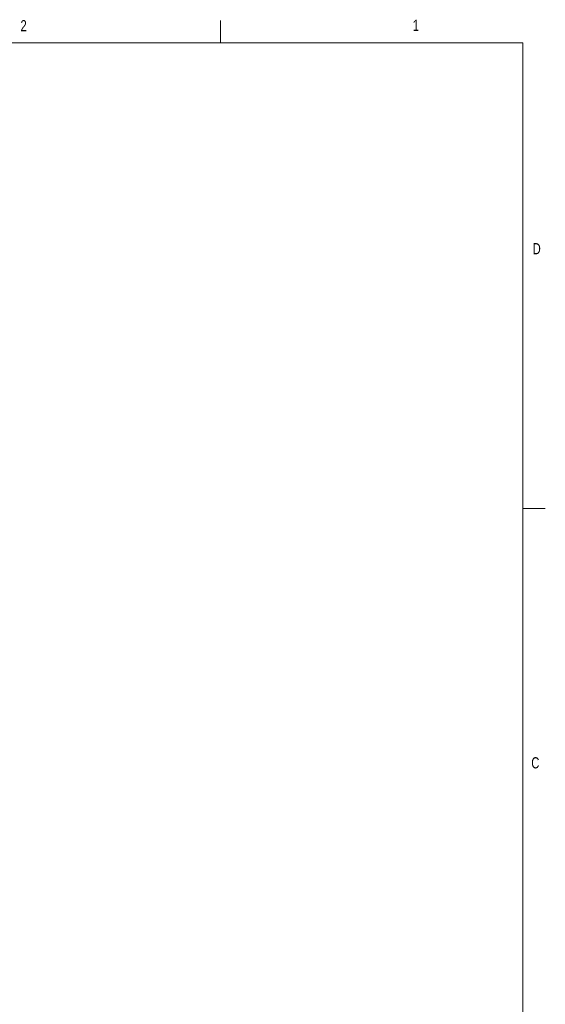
# Model space of a CAD drawing. Header units: inches. Extents: x 0.8 to 33.2, y 0.3 to 21.8.
# Tile 49 of 49: x 27.6 to 33.2, y 11.2 to 21.7. Entities that reach past the tile are written whole.
import ezdxf

# ---------------------------------------------------------------- set-up
doc = ezdxf.new("R2010")
doc.units = ezdxf.units.IN
doc.header["$MEASUREMENT"] = 0
doc.styles.add('SLDTEXTSTYLE0', font='TXT', dxfattribs={"width": 0.75})

msp = doc.modelspace()

# ---------------------------------------------------------------- linework, layer by layer
at = {"color": 7, "linetype": 'Continuous', "lineweight": 0}
for p, q in [((29.75, 21.5), (29.75, 21.74)), ((1, 21.5), (33, 21.5)), ((33, 0.5), (33, 21.5)), ((33, 16.5), (33.24, 16.5))]:
    msp.add_line(p, q, dxfattribs=at)

# ---------------------------------------------------------------- texts
at = {"color": 7, "linetype": 'Continuous', "lineweight": 0, "char_height": 0.12, "attachment_point": 1, "style": 'SLDTEXTSTYLE0'}
for s, insert in [('2', (27.603, 21.743)), ('1', (31.816, 21.747)), ('D', (33.104, 19.349)), ('C', (33.089, 13.83))]:
    msp.add_mtext(s, dxfattribs=dict(at, insert=insert))

doc.saveas('drawing.dxf')
